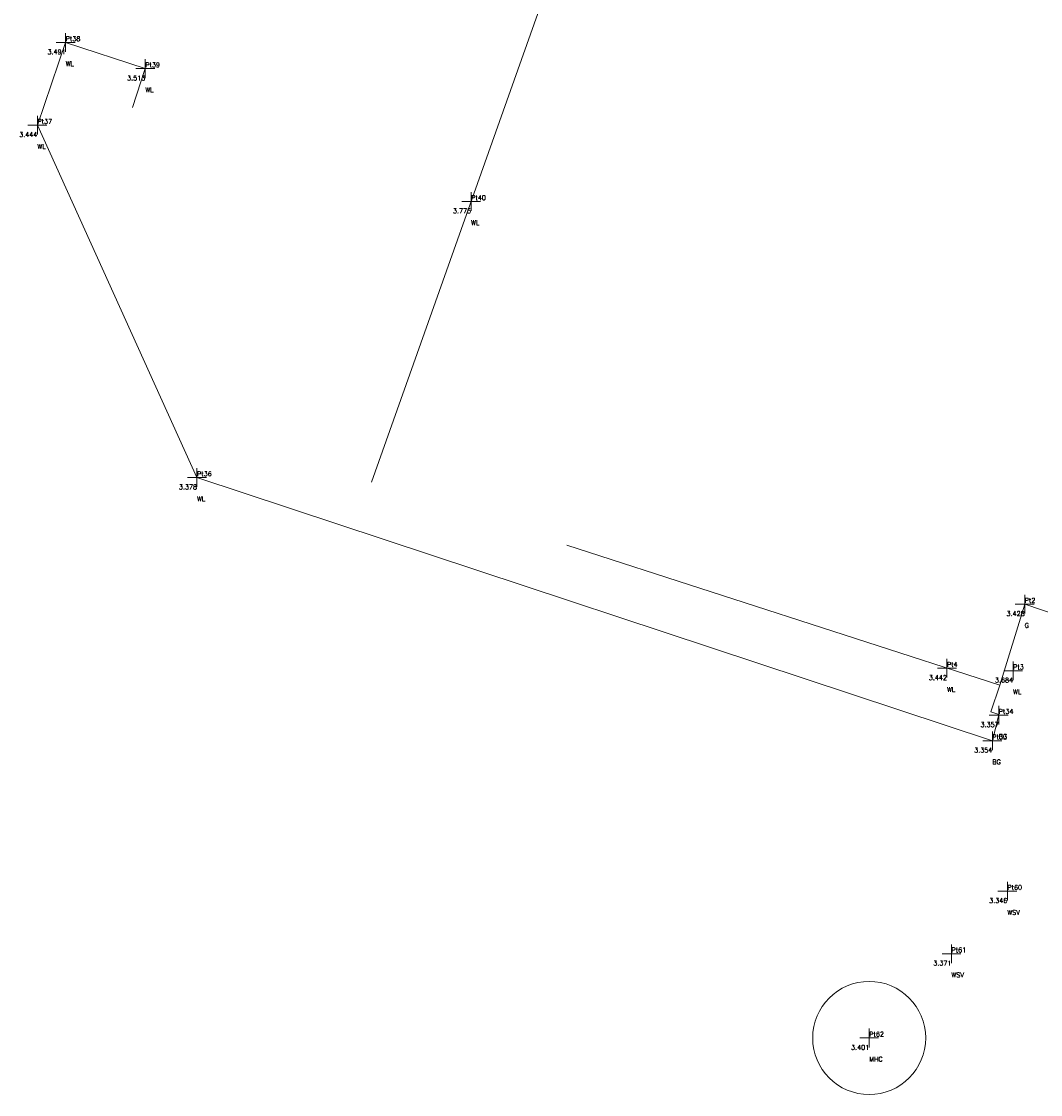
# Model space of a CAD drawing. Header units: metres. Extents: x 568885 to 568918.3, y 836215.9 to 836248.3.
# Tile 1 of 5: x 568885 to 568895.9, y 836226.2 to 836237.5. Entities that reach past the tile are written whole.
import ezdxf
from ezdxf.enums import TextEntityAlignment as Align

# ---------------------------------------------------------------- set-up
doc = ezdxf.new("R2010")
doc.units = ezdxf.units.M
doc.header["$MEASUREMENT"] = 0
doc.header["$PDMODE"] = 2
doc.header["$PDSIZE"] = 0.1
doc.layers.get('0').update_dxf_attribs({"lineweight": 0})
doc.layers.add('Code', color=2, linetype='Continuous', lineweight=0)
for name, color, linetype, lineweight, true_color in [('Height', 7, 'Continuous', 0, 0x02ff00), ('Name', 7, 'Continuous', 0, 0xff0004), ('SurveyPoint', 7, 'Continuous', 0, 0xf4ff00)]:
    doc.layers.add(name, color=color, linetype=linetype, lineweight=lineweight, true_color=true_color)
doc.styles.get("Standard").update_dxf_attribs({"font": 'txt.shx', "bigfont": 'whgtxt.shx'})

msp = doc.modelspace()

# ---------------------------------------------------------------- linework, layer by layer
for points in [[(568888.753, 836232.654), (568893.312, 836245.509), (568903.823, 836241.905), (568906.09, 836248.213)], [(568886.901, 836232.702), (568885.207, 836236.443), (568885.507, 836237.321), (568886.352, 836237.043)], [(568886.352, 836237.043), (568886.217, 836236.63)], [(568895.412, 836230.187), (568895.342, 836229.908), (568886.901, 836232.702)], [(568895.42, 836230.497), (568890.826, 836231.983)], [(568898.397, 836229.51), (568898.588, 836230.372), (568895.685, 836231.358), (568895.42, 836230.497)], [(568895.412, 836230.187), (568895.327, 836230.215), (568895.42, 836230.497)]]:
    msp.add_lwpolyline(points)
msp.add_circle((568894.035, 836226.753, 3.401), 0.6)
at = {"layer": 'SurveyPoint', "color": 2, "true_color": 0xf4ff00}
for p in [(568885.507, 836237.321, 3.491), (568886.352, 836237.043, 3.513), (568885.207, 836236.443, 3.444), (568889.81, 836235.633, 3.775), (568886.901, 836232.702, 3.378), (568895.685, 836231.358, 3.428), (568894.86, 836230.678, 3.442), (568895.562, 836230.651, 3.684), (568895.409, 836230.179, 3.357), (568895.342, 836229.908, 3.354), (568895.501, 836228.311, 3.346), (568894.908, 836227.647, 3.371), (568894.035, 836226.753, 3.401)]:
    msp.add_point(p, dxfattribs=at)

# ---------------------------------------------------------------- texts
at = {"layer": 'Code', "color": 2}
for s, p in [('WL', (568885.507, 836237.121, 3.491)), ('WL', (568886.352, 836236.843, 3.513)), ('WL', (568885.207, 836236.243, 3.444)), ('WL', (568889.81, 836235.433, 3.775)), ('WL', (568886.901, 836232.502, 3.378)), ('G', (568895.685, 836231.158, 3.428)), ('WL', (568894.86, 836230.478, 3.442)), ('WL', (568895.562, 836230.451, 3.684)), ('BG', (568895.409, 836229.979, 3.357)), ('BG', (568895.342, 836229.708, 3.354)), ('WSV', (568895.501, 836228.111, 3.346)), ('WSV', (568894.908, 836227.447, 3.371)), ('MHC', (568894.035, 836226.553, 3.401))]:
    msp.add_text(s, height=0.05, dxfattribs=at).set_placement(p, align=Align.TOP_LEFT)
at = {"layer": 'Height', "color": 3, "true_color": 0x0fff00}
for s, p in [('3.491', (568885.507, 836237.221, 3.491)), ('3.513', (568886.352, 836236.943, 3.513)), ('3.444', (568885.207, 836236.343, 3.444)), ('3.775', (568889.81, 836235.533, 3.775)), ('3.378', (568886.901, 836232.602, 3.378)), ('3.428', (568895.685, 836231.258, 3.428)), ('3.442', (568894.86, 836230.578, 3.442)), ('3.684', (568895.562, 836230.551, 3.684)), ('3.357', (568895.409, 836230.079, 3.357)), ('3.354', (568895.342, 836229.808, 3.354)), ('3.346', (568895.501, 836228.211, 3.346)), ('3.371', (568894.908, 836227.547, 3.371)), ('3.401', (568894.035, 836226.653, 3.401))]:
    msp.add_text(s, height=0.05, dxfattribs=at).set_placement(p, align=Align.MIDDLE_RIGHT)
at = {"layer": 'Name', "color": 1, "true_color": 0xff0002}
for s, p in [('Pt38', (568885.507, 836237.321, 3.491)), ('Pt39', (568886.352, 836237.043, 3.513)), ('Pt37', (568885.207, 836236.443, 3.444)), ('Pt40', (568889.81, 836235.633, 3.775)), ('Pt36', (568886.901, 836232.702, 3.378)), ('Pt2', (568895.685, 836231.358, 3.428)), ('Pt4', (568894.86, 836230.678, 3.442)), ('Pt3', (568895.562, 836230.651, 3.684)), ('Pt34', (568895.409, 836230.179, 3.357)), ('Pt33', (568895.342, 836229.908, 3.354)), ('Pt60', (568895.501, 836228.311, 3.346)), ('Pt61', (568894.908, 836227.647, 3.371)), ('Pt62', (568894.035, 836226.753, 3.401))]:
    msp.add_text(s, height=0.05, dxfattribs=at).set_placement(p, align=Align.BOTTOM_LEFT)

doc.saveas('drawing.dxf')
